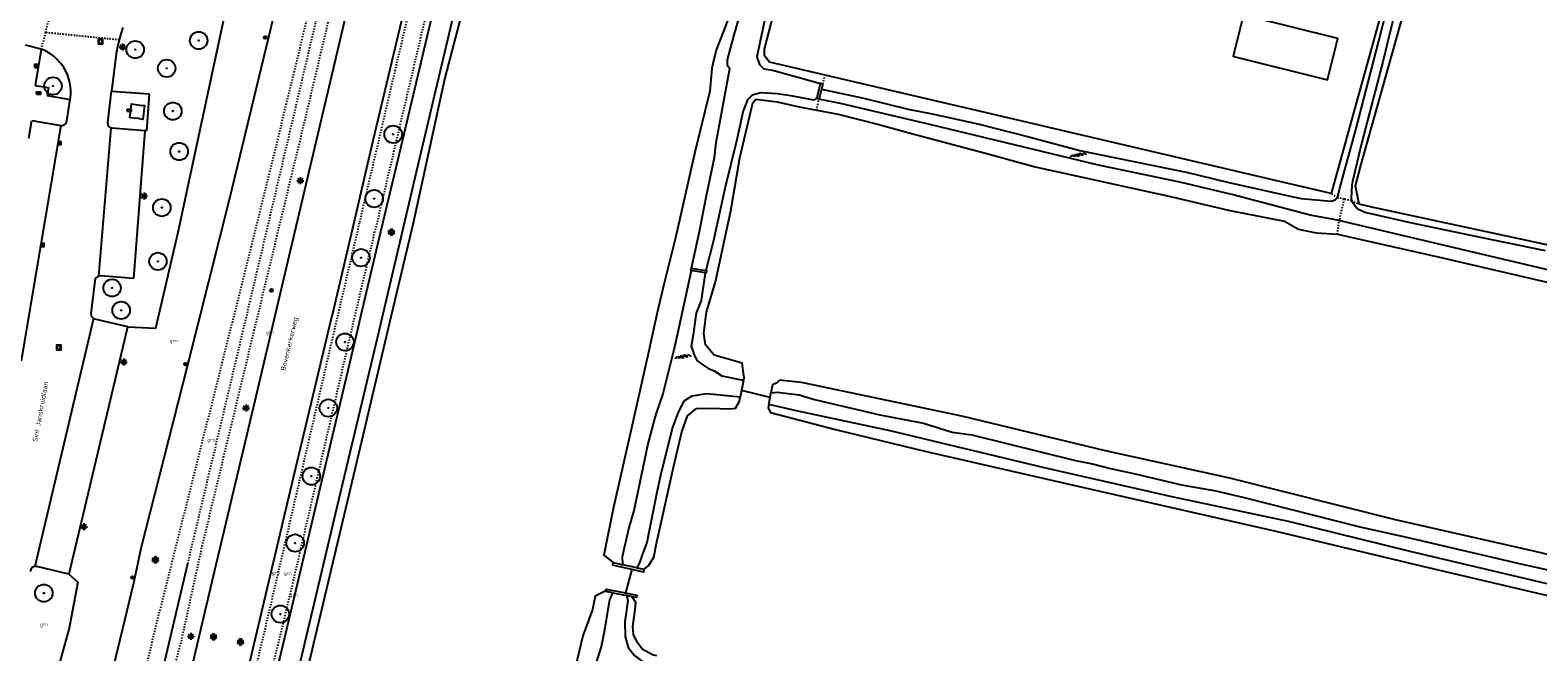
# Model space of a CAD drawing. Header units: metres. Extents: x 116958 to 118326, y 475500 to 477904.
# Tile 59 of 256: x 117410 to 117627, y 476017 to 476106. Entities that reach past the tile are written whole.
import ezdxf

# ---------------------------------------------------------------- set-up
doc = ezdxf.new("R2010")
doc.units = ezdxf.units.M
doc.header["$LTSCALE"] = 0.2
doc.linetypes.add('MATGRENS', pattern=[2, 1, -1])
doc.layers.get('0').update_dxf_attribs({"color": 6})
for name, color, linetype in [('B-WE-GR-BOOM-G', 252, 'Continuous'), ('B-WE-GR-GROENVOORZIENING-GV', 252, 'Continuous'), ('B-WE-GW-WATERGANG_INSTEEK-G', 252, 'Continuous'), ('B-WE-GW-WATERGANG_WATERLIJN-G', 252, 'Continuous'), ('B-WE-IE-MEUBILAIR-G', 252, 'Continuous'), ('B-WE-IE-MEUBILAIR_WEGMEUBILAIR_LICHTMAST-G', 252, 'Continuous'), ('B-WE-IE-MEUBILAIR_WEGMEUBILAIR_VERKEERSBORD-PAAL', 252, 'Continuous'), ('B-WE-IE-TERREINAFSCHEIDING_KUNSTMATIG_HEKWERK-G', 252, 'HEKWERK'), ('B-WE-KL-DATA_KAST-G', 90, 'Continuous'), ('B-WE-KW-KUNSTWERK_STUW-GV', 252, 'Continuous'), ('B-WE-OG-BEBOUWING-GV', 252, 'Continuous'), ('B-WE-OG-STRAATNAAM-T35', 3, 'Continuous'), ('B-WE-RI-HWA_KOLK_TROTTOIRKOLK-G', 252, 'Continuous'), ('B-WE-VH-MATERIAALGRENS-G', 252, 'MATGRENS'), ('B-WE-VH-VERHARDING_ASFALT-GV', 252, 'Continuous')]:
    doc.layers.add(name, color=color, linetype=linetype)
doc.layers.add('B-WE-RI-RIOOLPUT', color=31, linetype='Continuous', lineweight=0)
doc.styles.get("Standard").update_dxf_attribs({"font": 'isocp.shx'})
doc.linetypes.add('HEKWERK', pattern='A,5,-1,[103,standaard.shx,S=0.5,R=0,X=0,Y=0],-1', length=7)

# ---------------------------------------------------------------- blocks, each defined once
blk = doc.blocks.new('BGTGV')
for p, q in [((0.0197, 0.04605), (-0.0497, 0.00595)), ((0.0433, 0.025), (-0.0433, -0.025)), ((0.0433, -0.025), (-0.0433, 0.025)), ((0.04965, 0.006), (-0.01975, 0.04605)), ((0.01965, -0.046), (-0.0494, -0.00615)), ((0.04955, -0.00605), (-0.0197, -0.046))]:
    blk.add_line(p, q)
blk = doc.blocks.new('BGT_GR')
at = {"insert": (0.043, 0.019), "char_height": 0.1, "attachment_point": 5, "line_spacing_factor": 0.8}
blk.add_mtext('{\\C256;grn}', dxfattribs=at)
blk = doc.blocks.new('CELQ70108')
for p, q in [((-0.62, 0.31), (0.62, 0.31)), ((-0.62, -0.31), (-0.62, 0.31)), ((-0.62, -0.31), (0.62, 0.31)), ((0.62, -0.31), (0.62, 0.31)), ((-0.62, -0.31), (0.62, -0.31))]:
    blk.add_line(p, q)
blk = doc.blocks.new('CELQ211865')
for p, q in [((-0.5, 0), (0.5, 0)), ((0.35, -0.34), (-0.35, 0.34)), ((0.35, 0.34), (-0.35, -0.34)), ((0, 0.53), (0, -0.47))]:
    blk.add_line(p, q)
blk = doc.blocks.new('Vb')
blk.add_lwpolyline([(125, -138), (-127, -138), (0, 185), (114, -100), (-71, -100), (0, 100), (56, -60), (-13, -60), (0, -20), (1, 30)])
blk.add_circle((0, 0), 200)
blk = doc.blocks.new('Brandkr')
for p, q in [((-141, 141), (141, -141)), ((-141, -141), (141, 141))]:
    blk.add_line(p, q)
blk.add_circle((0, 0), 200)
at = {"oblique": 15}
blk.add_text('brk', height=180, dxfattribs=at).set_placement((172, 218))
blk = doc.blocks.new('Pbrd')
for points in [[(-400, -400), (400, -400), (400, 400), (-400, 400)], [(-200, -200), (200, -200), (200, 200), (-200, 200)]]:
    blk.add_lwpolyline(points, close=True)
blk = doc.blocks.new('Kvtrot')
blk.add_line((0, -420), (420, 0))
at = {"flags": 128}
blk.add_lwpolyline([(0, -420), (420, -420), (420, 0), (0, 0)], close=True, dxfattribs=at)
blk = doc.blocks.new('Bestboom')
h = blk.add_hatch(color=256)
h.dxf.hatch_style = 1
h.paths.add_polyline_path([(41, 0, 1), (-41, 0, 1)])
for radius in [1260, 41.1]:
    blk.add_circle((0, 0), radius)
blk = doc.blocks.new('BGTWT')
for centre, start_param, end_param in [((-0.024, -0.058), 5.873058, 6.693313), ((0.001, 0.072), 2.731465, 3.55172), ((0.027, -0.043), 5.873058, 6.693313), ((0.028, -0.058), 5.873058, 6.693313), ((0.053, 0.072), 2.731465, 3.55172), ((0.08, -0.043), 5.873058, 6.693313), ((0.106, 0.072), 2.731465, 3.55172), ((-0.106, 0.044), 2.731465, 3.55172), ((-0.08, -0.071), 5.873058, 6.693313), ((-0.053, 0.044), 2.731465, 3.55172), ((-0.05, 0.057), 2.731465, 3.55172), ((-0.027, -0.071), 5.873058, 6.693313), ((-0.001, 0.044), 2.731465, 3.55172), ((0.002, 0.057), 2.731465, 3.55172), ((0.055, 0.057), 2.731465, 3.55172)]:
    blk.add_ellipse(centre, major_axis=(0, 0.0627), ratio=0.52488, start_param=start_param, end_param=end_param)

msp = doc.modelspace()

# ---------------------------------------------------------------- linework, layer by layer
at = {"layer": 'B-WE-GR-GROENVOORZIENING-GV', "flags": 128}
for points in [[(117439.977, 476141.148), (117443.919, 476139.929), (117441.73, 476127.573), (117437.973, 476109.827), (117430.946, 476077.102), (117427.731, 476063.247), (117423.677, 476063.469)], [(117516.308, 476053.333), (117512.181, 476054.298)], [(117457.411, 476046.98), (117442.225, 475983.012), (117440.707, 475977.175), (117439.467, 475971.33)], [(117412.843, 475945.398), (117412.891, 475945.608), (117420.937, 475980.745), (117422.709, 475988.282), (117432.366, 476029.337)], [(117415.203, 476027.842), (117416.532, 476026.649), (117415.257, 476020.024), (117412.892, 476011.397), (117411.616, 476011.985)], [(117496.392, 476028.494), (117495.447, 476025.113)]]:
    msp.add_lwpolyline(points, dxfattribs=at)
at = {"layer": 'B-WE-GW-WATERGANG_INSTEEK-G', "flags": 128}
for points in [[(117527.152, 476173.611), (117525.545, 476170.153), (117524.328, 476166.916), (117522.816, 476161.638), (117520.947, 476155.988), (117518.531, 476146.552), (117514.314, 476125.893), (117512.644, 476119.127), (117511.974, 476114.041), (117510.394, 476108.261), (117508.592, 476103.585), (117508.14, 476101.888), (117507.913, 476100.788), (117507.616, 476097.511), (117505.491, 476088.898), (117502.692, 476076.328), (117500.974, 476069.637), (117500, 476065.346)], [(117524.217, 476099.834), (117516.207, 476101.718), (117515.513, 476102.598), (117515.513, 476103.591), (117516.434, 476107.292), (117517.313, 476110.845), (117518.747, 476115.425), (117519.093, 476117.262), (117521.028, 476126.758), (117522.497, 476131.786), (117524.166, 476138.042), (117524.641, 476140.372), (117524.849, 476141.389), (117525.712, 476144.812), (117526.71, 476149.463), (117528.311, 476154.606), (117529.611, 476159.073), (117531.093, 476164.82), (117532.179, 476167.765), (117533.552, 476171.843)], [(117601.191, 476081.226), (117600.661, 476083.872), (117601.431, 476086.765), (117621.011, 476156.508), (117624.036, 476166.712)], [(117601.949, 476108.397), (117604.151, 476107.894), (117597.167, 476082.745)], [(117597.167, 476082.745), (117591.6, 476084.047), (117544.4, 476095.088), (117542.537, 476095.524), (117524.217, 476099.834)], [(117512.475, 476055.783), (117512.558, 476056.206), (117512.466, 476056.846), (117512.264, 476058.245), (117508.25, 476059.433), (117506.985, 476060.891), (117506.771, 476062.58), (117507.124, 476065.611), (117508.433, 476070.017), (117510.647, 476080.234), (117511.952, 476087.877), (117513.817, 476095.82), (117514.229, 476096.337), (117517.342, 476095.992), (117520.502, 476095.259), (117523.023, 476094.772)], [(117523.023, 476094.772), (117526.126, 476094.173), (117531.981, 476092.725), (117537.394, 476091.196), (117547.359, 476088.548), (117554.499, 476086.58), (117574.007, 476082.335), (117582.564, 476080.281), (117590.447, 476078.747), (117592.488, 476077.583), (117595.029, 476077.064), (117598.089, 476076.855)], [(117794.289, 476036.51), (117627.832, 476075.458), (117603.038, 476080.796), (117601.191, 476081.226)], [(117598.089, 476076.855), (117612.771, 476073.536), (117694.712, 476054.531), (117717.859, 476049.241), (117739.906, 476043.848), (117786.492, 476032.92), (117793.087, 476031.324)], [(117500, 476065.346), (117498.801, 476060.064), (117496.608, 476050.205), (117493.665, 476037.231), (117492.32, 476030.544), (117493.679, 476029.492)], [(117758.263, 476000), (117728.254, 476007.298), (117694.341, 476014.898), (117626.585, 476031.094), (117606.452, 476035.661), (117582.572, 476041.666), (117564.67, 476045.6), (117543.928, 476050.615), (117520.846, 476055.455), (117517.645, 476055.794), (117517.395, 476055.592), (117517.162, 476055.403), (117516.659, 476055.151), (117516.43, 476053.967)], [(117500, 476032.49), (117500.725, 476035.889), (117502.373, 476043.244), (117503.578, 476048.347), (117504.418, 476050.679), (117505.691, 476051.704), (117507.508, 476051.784), (117510.641, 476051.66), (117511.313, 476051.776), (117511.863, 476052.694), (117511.927, 476053.016), (117511.995, 476053.358)], [(117516.108, 476052.3), (117516.098, 476052.245), (117516.009, 476051.789), (117516.363, 476051.14), (117525.713, 476048.696), (117538.603, 476045.584), (117560.683, 476040.5), (117589.213, 476034.012), (117611.138, 476028.776), (117664.179, 476016.346), (117692.876, 476009.441), (117719.891, 476003.16), (117731.733, 476000.493), (117789.373, 475987.274)], [(117498.123, 476028.523), (117498.76, 476029.037), (117499.523, 476030.253), (117500, 476032.49)], [(117492.634, 476025.332), (117492.437, 476025.327), (117491.095, 476024.635), (117490.689, 476022.721), (117489.305, 476018.914), (117487.973, 476013.299), (117487.222, 476007.546), (117487.506, 476007.192)], [(117500, 476016.022), (117499.345, 476016.204), (117497.883, 476017.013), (117497.136, 476018.018), (117496.638, 476019.125), (117496.537, 476020.26), (117496.859, 476022.746), (117496.93, 476023.713), (117496.41, 476024.564)]]:
    msp.add_lwpolyline(points, dxfattribs=at)
at = {"layer": 'B-WE-GW-WATERGANG_WATERLIJN-G', "flags": 128}
for points in [[(117504.959, 476071.975), (117506.145, 476077.257), (117507.135, 476082.439), (117508.285, 476087.919), (117508.529, 476090.107), (117510.515, 476100.766), (117510.364, 476100.947), (117510.164, 476101.188), (117510.148, 476102.023), (117510.798, 476104.405), (117511.135, 476105.64), (117512.985, 476112.07), (117513.624, 476115.539), (117514.834, 476119.678), (117516.822, 476127.626), (117518.933, 476134.775), (117520.449, 476140.391), (117521.246, 476144.891), (117523.615, 476155.486), (117525.272, 476162.151), (117526.263, 476165.741), (117528.506, 476170.943), (117528.726, 476171.506), (117529.322, 476173.037)], [(117531.744, 476172.363), (117531.686, 476172.103), (117531, 476169.013), (117530.133, 476164.18), (117528.25, 476156.9), (117526.849, 476152.508), (117525.686, 476149.971), (117524.996, 476145.118), (117524.084, 476141.171), (117523.811, 476140.345), (117522.523, 476136.867), (117521.608, 476132.652), (117520.55, 476129.153), (117519.972, 476125.652), (117518.55, 476118.925), (117516.979, 476113.213), (117516.179, 476110.884), (117514.381, 476102.457), (117514.767, 476101.352), (117515.416, 476100.71), (117516.629, 476100.548), (117520.477, 476099.492), (117523.564, 476098.596)], [(117622.454, 476167.124), (117622.404, 476166.413), (117622.423, 476166.267), (117622.475, 476165.868), (117622.547, 476165.313), (117622.199, 476164.284), (117621.997, 476164.074), (117621.732, 476163.798), (117621.42, 476163.473), (117620.449, 476160.547), (117620.085, 476158.005), (117612.387, 476131.448), (117609.275, 476119.647), (117608.319, 476115.912), (117606.108, 476107.876), (117604.632, 476101.752), (117601.537, 476089.967), (117600.268, 476084.47), (117600.139, 476083.913), (117600.039, 476082.054), (117600.096, 476081.696)], [(117598.088, 476082.13), (117598.434, 476083.529), (117600.809, 476092.305), (117604.042, 476104.76), (117606.764, 476115.607), (117613.537, 476141.814), (117617.618, 476157.242), (117618.97, 476162.578)], [(117523.027, 476096.436), (117522.689, 476096.241), (117522.629, 476096.207), (117519.595, 476096.797), (117517.346, 476097.116), (117514.981, 476097.26), (117513.738, 476096.917), (117513.055, 476096.279), (117513.027, 476096.253), (117512.441, 476094.66), (117511.479, 476090.273), (117509.837, 476083.643), (117508.155, 476075.948), (117507.02, 476071.639)], [(117598.313, 476078.837), (117594.164, 476079.601), (117582.845, 476082.614), (117575.352, 476084.397), (117563.635, 476086.822), (117539.322, 476092.719), (117526.458, 476095.723), (117523.342, 476096.357)], [(117523.701, 476097.802), (117529.58, 476096.536), (117536.225, 476094.933), (117539.657, 476094.241), (117546.257, 476092.793), (117553.577, 476090.915), (117560.935, 476088.953), (117576.492, 476085.756), (117582.246, 476084.372), (117591.689, 476082.243), (117592.833, 476082.028), (117597.195, 476081.638), (117597.735, 476081.812), (117598.088, 476082.13)], [(117600.096, 476081.696), (117600.908, 476080.561), (117602.042, 476080.059), (117608.58, 476078.562), (117620.305, 476076.104), (117627.996, 476074.544)], [(117793.488, 476033.055), (117785.355, 476034.934), (117771.543, 476038.299), (117754.26, 476042.238), (117738.543, 476046.027), (117717.427, 476050.974), (117701.327, 476054.403), (117680.998, 476059.153), (117635.683, 476070), (117598.45, 476078.812), (117598.313, 476078.837)], [(117500, 476051.178), (117500.844, 476053.692), (117502.632, 476060.798), (117504.954, 476071.641)], [(117506.921, 476071.321), (117506.391, 476067.294), (117505.779, 476065.854), (117505.645, 476065.539), (117505.219, 476062.347), (117504.949, 476060.664), (117505.101, 476060.196), (117505.343, 476059.448), (117505.727, 476058.632), (117506.603, 476058.041), (117507.317, 476057.559), (117508.218, 476057.163), (117509.369, 476056.446), (117512.191, 476055.843), (117512.475, 476055.783)], [(117512.475, 476055.783), (117512.181, 476054.298)], [(117511.995, 476053.358), (117507.174, 476053.83), (117505.899, 476053.641), (117505.685, 476053.61), (117505.036, 476053.514), (117503.89, 476052.777), (117503.063, 476051.178), (117502.24, 476048.983), (117500.5, 476042.121), (117500, 476039.628)], [(117512.181, 476054.298), (117511.995, 476053.358)], [(117516.108, 476052.3), (117516.308, 476053.333)], [(117516.308, 476053.333), (117516.43, 476053.967)], [(117516.43, 476053.967), (117516.924, 476054.03), (117517.366, 476054.086), (117520.477, 476053.677), (117522.707, 476053.021), (117532.115, 476050.826), (117538.409, 476049.598), (117542.53, 476048.325), (117545.383, 476047.937), (117560.324, 476044.245), (117562.764, 476043.76), (117565.362, 476043.08), (117568.913, 476042.315), (117575.587, 476040.721), (117580.556, 476039.856), (117584.835, 476038.851), (117601.319, 476034.639), (117608.044, 476033.149), (117624.068, 476029.426), (117633.342, 476027.318), (117643.146, 476025.255), (117662.522, 476020.328), (117681.618, 476015.766)], [(117495.065, 476029.19), (117495.007, 476030.388), (117495.935, 476034.384), (117496.711, 476036.992), (117498.689, 476046.455), (117499.747, 476050.424), (117500, 476051.178)], [(117741.213, 476000), (117723.061, 476004.246), (117704.508, 476008.782), (117687.097, 476012.797), (117659.988, 476019.403), (117634.689, 476025.089), (117627.669, 476026.549), (117608.366, 476031.153), (117591.022, 476035.398), (117574.47, 476038.952), (117556.045, 476043.109), (117533.608, 476048.511), (117520.561, 476051.283), (117516.108, 476052.3)], [(117500, 476039.628), (117498.55, 476032.399), (117497.867, 476030.592), (117497.491, 476029.445), (117497.104, 476028.745)], [(117489.429, 476006.754), (117491.239, 476014.943), (117491.988, 476017.371), (117492.44, 476019.566), (117493.209, 476024.128), (117493.612, 476025.133)], [(117495.611, 476024.726), (117495.791, 476024.042), (117495.368, 476020.923), (117495.394, 476018.83), (117495.861, 476017.237), (117496.776, 476016.095), (117497.961, 476015.167), (117500, 476014.367)]]:
    msp.add_lwpolyline(points, dxfattribs=at)
at = {"layer": 'B-WE-IE-TERREINAFSCHEIDING_KUNSTMATIG_HEKWERK-G', "flags": 128}
msp.add_lwpolyline([(117500, 476181.956), (117497.51, 476182.682), (117492.436, 476184.205), (117490.111, 476184.773), (117490.048, 476184.788), (117477.618, 476133.81), (117471.99, 476109.154), (117469.44, 476099.422), (117464.84, 476078.464), (117461.477, 476064.343), (117457.411, 476046.98)], dxfattribs=at)
at = {"layer": 'B-WE-KW-KUNSTWERK_STUW-GV', "flags": 128}
for points in [[(117523.027, 476096.436), (117523.07, 476096.608), (117523.564, 476098.596)], [(117523.564, 476098.596), (117523.577, 476098.65), (117523.893, 476098.572)], [(117523.893, 476098.572), (117523.701, 476097.802)], [(117523.342, 476096.357), (117523.027, 476096.436)], [(117523.701, 476097.802), (117523.457, 476096.819), (117523.342, 476096.357)], [(117504.954, 476071.641), (117504.894, 476071.651), (117504.959, 476071.975)], [(117506.921, 476071.321), (117505.161, 476071.608), (117504.954, 476071.641)], [(117504.959, 476071.975), (117505.235, 476071.93), (117507.02, 476071.639)], [(117507.02, 476071.639), (117507.114, 476071.624), (117507.066, 476071.298), (117506.921, 476071.321)]]:
    msp.add_lwpolyline(points, dxfattribs=at)
at = {"layer": 'B-WE-OG-BEBOUWING-GV', "flags": 128}
for points in [[(117583.357, 476102.482), (117596.665, 476099.153), (117598.152, 476105.1), (117584.769, 476108.447), (117584.524, 476108.508), (117583.036, 476102.562), (117583.357, 476102.482)], [(117424.012, 476093.658), (117424.238, 476095.694), (117425.446, 476095.501), (117426.118, 476095.465), (117425.872, 476093.444), (117425.212, 476093.574), (117424.012, 476093.658)], [(117496.392, 476028.494), (117494.22, 476028.984), (117493.616, 476029.12), (117493.679, 476029.492)], [(117493.679, 476029.492), (117494.305, 476029.356), (117495.065, 476029.19)], [(117497.104, 476028.745), (117495.065, 476029.19)], [(117497.104, 476028.745), (117497.151, 476028.735), (117498.123, 476028.523)], [(117498.123, 476028.523), (117498.032, 476028.125), (117497.043, 476028.348), (117496.392, 476028.494)], [(117492.634, 476025.332), (117492.692, 476025.658), (117493.42, 476025.514), (117495.447, 476025.113)], [(117493.612, 476025.133), (117493.345, 476025.187), (117492.634, 476025.332)], [(117493.612, 476025.133), (117495.353, 476024.779)], [(117495.353, 476024.779), (117495.611, 476024.726)], [(117495.447, 476025.113), (117496.107, 476024.982), (117497.098, 476024.786), (117497.026, 476024.438), (117496.41, 476024.564)], [(117496.41, 476024.564), (117496.013, 476024.644), (117495.972, 476024.653), (117495.611, 476024.726)]]:
    msp.add_lwpolyline(points, dxfattribs=at)
at = {"layer": 'B-WE-VH-MATERIAALGRENS-G', "flags": 128}
for points in [[(117457.159, 476078.607), (117465.803, 476115.643), (117473.533, 476147.362), (117480.041, 476175.783), (117482.049, 476175.601), (117475.876, 476146.923), (117468.347, 476115.524), (117459.421, 476077.61)], [(117455.929, 476134.597), (117450.848, 476113.352), (117445.1, 476089.691), (117439.332, 476066.401), (117427.564, 476019.55), (117422.879, 476000)], [(117458.819, 476133.917), (117458.113, 476130.82), (117449.22, 476093.303), (117434.419, 476031.881), (117431.388, 476018.063), (117427.231, 476002.791), (117426.533, 476000)], [(117432.366, 476029.337), (117433.015, 476032.063), (117438.184, 476053.808), (117443.921, 476078.066), (117449.649, 476102.493), (117456.115, 476129.936), (117457.141, 476134.312)], [(117411.862, 476105.969), (117412.5, 476108.37)], [(117411.862, 476105.969), (117411.23, 476103.588)], [(117422.494, 476104.902), (117411.862, 476105.969)], [(117523.893, 476098.572), (117524.217, 476099.834)], [(117523.023, 476094.772), (117523.342, 476096.357)], [(117598.088, 476082.13), (117597.167, 476082.745)], [(117599.046, 476081.923), (117598.088, 476082.13)], [(117599.046, 476081.923), (117598.313, 476078.837)], [(117600.096, 476081.696), (117599.046, 476081.923)], [(117600.096, 476081.696), (117601.191, 476081.226)], [(117598.089, 476076.855), (117598.313, 476078.837)], [(117438.847, 476000), (117445.277, 476027.401), (117453.573, 476063.243), (117457.159, 476078.607)], [(117441.162, 476000), (117447.609, 476026.905), (117456.055, 476063.311), (117459.421, 476077.61)], [(117495.447, 476025.113), (117495.353, 476024.779)]]:
    msp.add_lwpolyline(points, dxfattribs=at)
at = {"layer": 'B-WE-VH-VERHARDING_ASFALT-GV'}
for p, q in [((117471.353, 476111.39), (117465.547, 476086.817)), ((117422.494, 476104.902), (117422.258, 476103.904)), ((117422.742, 476105.795), (117422.494, 476104.902)), ((117423.022, 476106.678), (117422.742, 476105.795)), ((117411.23, 476103.588), (117408.969, 476104.133)), ((117411.23, 476103.588), (117410.364, 476098.336)), ((117411.869, 476103.307), (117411.23, 476103.588)), ((117412.475, 476102.96), (117411.869, 476103.307)), ((117413.041, 476102.551), (117412.475, 476102.96)), ((117422.062, 476102.897), (117421.375, 476097.529)), ((117422.258, 476103.904), (117422.062, 476102.897)), ((117413.561, 476102.085), (117413.041, 476102.551)), ((117414.029, 476101.567), (117413.561, 476102.085)), ((117414.439, 476101.002), (117414.029, 476101.567)), ((117414.789, 476100.397), (117414.439, 476101.002)), ((117415.072, 476099.759), (117414.789, 476100.397)), ((117410.364, 476098.336), (117412.282, 476098.042)), ((117415.287, 476099.095), (117415.072, 476099.759)), ((117415.431, 476098.412), (117415.287, 476099.095)), ((117415.502, 476097.717), (117415.431, 476098.412)), ((117412.282, 476098.042), (117412.1, 476096.883)), ((117412.1, 476096.883), (117415.424, 476096.325)), ((117414.95, 476093.216), (117415.424, 476096.325)), ((117415.424, 476096.325), (117415.5, 476097.019)), ((117415.5, 476097.019), (117415.502, 476097.717)), ((117420.846, 476092.927), (117421.375, 476097.529)), ((117421.375, 476097.529), (117426.821, 476097.119)), ((117426.821, 476097.119), (117426.427, 476091.786)), ((117414.053, 476092.579), (117408.365, 476058.59)), ((117409.444, 476090.722), (117409.869, 476093.269)), ((117409.869, 476093.269), (117414.053, 476092.579)), ((117414.053, 476092.579), (117414.297, 476092.575)), ((117414.297, 476092.575), (117414.529, 476092.648)), ((117414.529, 476092.648), (117414.728, 476092.789)), ((117414.728, 476092.789), (117414.873, 476092.985)), ((117414.873, 476092.985), (117414.95, 476093.216)), ((117419.544, 476070.828), (117421.325, 476092.194)), ((117420.872, 476092.696), (117420.846, 476092.927)), ((117420.967, 476092.483), (117420.872, 476092.696)), ((117421.123, 476092.31), (117420.967, 476092.483)), ((117421.325, 476092.194), (117421.123, 476092.31)), ((117421.487, 476092.152), (117421.325, 476092.194)), ((117426.203, 476091.803), (117421.487, 476092.152)), ((117426.203, 476091.803), (117424.546, 476070.473)), ((117426.427, 476091.786), (117426.203, 476091.803)), ((117465.547, 476086.817), (117459.743, 476062.237)), ((117418.975, 476070.165), (117418.42, 476065.397)), ((117419.043, 476070.383), (117418.975, 476070.165)), ((117419.168, 476070.575), (117419.043, 476070.383)), ((117419.339, 476070.727), (117419.168, 476070.575)), ((117419.544, 476070.828), (117419.339, 476070.727)), ((117419.815, 476070.871), (117419.544, 476070.828)), ((117424.546, 476070.473), (117419.815, 476070.871)), ((117418.798, 476064.712), (117410.304, 476028.945)), ((117423.677, 476063.469), (117415.203, 476027.842)), ((117418.42, 476065.397), (117418.438, 476065.192)), ((117418.438, 476065.192), (117418.511, 476065.001)), ((117418.511, 476065.001), (117418.635, 476064.836)), ((117418.635, 476064.836), (117418.798, 476064.712)), ((117418.798, 476064.712), (117418.941, 476064.65)), ((117418.941, 476064.65), (117423.695, 476063.547)), ((117423.695, 476063.547), (117423.677, 476063.469)), ((117459.743, 476062.237), (117453.915, 476037.686)), ((117453.915, 476037.686), (117448.098, 476013.142)), ((117409.956, 476028.782), (117409.824, 476028.641)), ((117410.12, 476028.886), (117409.956, 476028.782)), ((117410.304, 476028.945), (117410.12, 476028.886)), ((117410.601, 476028.943), (117410.304, 476028.945)), ((117415.203, 476027.842), (117410.601, 476028.943)), ((117409.732, 476028.471), (117409.647, 476028.209)), ((117409.824, 476028.641), (117409.732, 476028.471)), ((117424.833, 475979.841), (117436.259, 476028.416))]:
    msp.add_line(p, q, dxfattribs=at)
at = {"layer": 'B-WE-VH-VERHARDING_ASFALT-GV', "flags": 128}
for points in [[(117460.213, 476077.264), (117462.634, 476087.502), (117468.437, 476112.069), (117474.21, 476136.66), (117480.005, 476161.228), (117480.219, 476162.141), (117485.221, 476183.464), (117485.268, 476183.667), (117485.229, 476183.739), (117485.178, 476183.833), (117485.111, 476183.957), (117484.713, 476183.995), (117483.838, 476183.755), (117483.738, 476183.727), (117482.819, 476183.303), (117481.982, 476182.736), (117481.249, 476182.039), (117480.639, 476181.232), (117480.443, 476180.813)], [(117418.586, 476001.642), (117424.637, 476026.761), (117425.649, 476031.59), (117432.324, 476057.83), (117438.497, 476082.257), (117451.374, 476135.67)], [(117436.259, 476028.416), (117442.076, 476052.885), (117445.604, 476067.805), (117447.814, 476077.149), (117453.543, 476101.578), (117460.009, 476129.021), (117461.035, 476133.395)], [(117468.786, 476131.57), (117464.891, 476115.028), (117459.045, 476090.365), (117456.382, 476078.949)], [(117456.382, 476078.949), (117453.358, 476065.985), (117453.145, 476065.072), (117447.332, 476040.687), (117437.716, 476000)], [(117441.951, 476000), (117445.198, 476013.836), (117450.997, 476038.392), (117456.826, 476062.941), (117457.326, 476065.054), (117460.213, 476077.264)]]:
    msp.add_lwpolyline(points, dxfattribs=at)

# ---------------------------------------------------------------- block references
at = {"layer": 'B-WE-GR-BOOM-G', "xscale": 0.001, "yscale": 0.001, "zscale": 0.001}
for p in [(117424.795, 476103.514), (117433.948, 476104.824), (117429.323, 476100.801), (117412.94, 476098.263), (117430.22, 476094.632), (117461.974, 476091.277), (117431.128, 476088.806), (117459.233, 476082.007), (117428.631, 476080.71), (117457.329, 476073.48), (117428.066, 476072.951), (117421.459, 476069.121), (117422.768, 476065.893), (117455.023, 476061.309), (117452.63, 476051.79), (117450.184, 476041.967), (117447.84, 476032.309), (117411.619, 476025.083), (117445.716, 476022.063)]:
    msp.add_blockref('Bestboom', p, dxfattribs=at)
at = {"layer": 'B-WE-GR-GROENVOORZIENING-GV', "xscale": 5, "yscale": 5, "zscale": 5}
for p in [(117430.121, 476061.357), (117443.979, 476062.533), (117435.549, 476047.03), (117444.836, 476027.824), (117446.568, 476027.772), (117447.414, 476024.655), (117411.404, 476020.394)]:
    msp.add_blockref('BGT_GR', p, dxfattribs=at)
at = {"layer": 'B-WE-GW-WATERGANG_WATERLIJN-G', "xscale": 10, "yscale": 10, "zscale": 10}
for p in [(117560.739, 476088.319), (117503.741, 476059.233)]:
    msp.add_blockref('BGTWT', p, dxfattribs=at)
at = {"layer": 'B-WE-IE-MEUBILAIR-G', "xscale": 0.001, "yscale": 0.001, "zscale": 0.001}
for p in [(117443.526, 476105.252), (117432.025, 476058.127), (117424.384, 476027.332)]:
    msp.add_blockref('Brandkr', p, dxfattribs=at)
at = {"layer": 'B-WE-IE-MEUBILAIR_WEGMEUBILAIR_LICHTMAST-G'}
for p in [(117422.969, 476103.869), (117448.587, 476084.555), (117426.067, 476082.34), (117423.143, 476058.411), (117440.763, 476051.761), (117417.394, 476034.644), (117432.818, 476018.836)]:
    msp.add_blockref('CELQ211865', p, dxfattribs=at)
at = {"layer": 'B-WE-IE-MEUBILAIR_WEGMEUBILAIR_VERKEERSBORD-PAAL', "xscale": 0.001, "yscale": 0.001, "zscale": 0.001}
msp.add_blockref('Vb', (117444.422, 476068.77), dxfattribs=at)
at = {"layer": 'B-WE-KL-DATA_KAST-G', "xscale": 0.5, "yscale": 0.5, "zscale": 0.5}
for p in [(117410.879, 476097.257), (117423.936, 476094.772)]:
    msp.add_blockref('CELQ70108', p, dxfattribs=at)
at = {"layer": 'B-WE-RI-HWA_KOLK_TROTTOIRKOLK-G', "xscale": 0.001, "yscale": 0.001, "zscale": 0.001}
for p in [(117410.289, 476101.335), (117413.687, 476090.219), (117411.241, 476075.527)]:
    msp.add_blockref('Kvtrot', p, dxfattribs=at)
at = {"layer": 'B-WE-RI-RIOOLPUT', "xscale": 0.001, "yscale": 0.001, "zscale": 0.001}
for p in [(117419.789, 476104.673), (117413.777, 476060.525)]:
    msp.add_blockref('Pbrd', p, dxfattribs=at)
at = {"layer": 'B-WE-VH-VERHARDING_ASFALT-GV', "xscale": 10, "yscale": 10, "zscale": 10}
for p in [(117461.722, 476077.132), (117427.7, 476029.87), (117436.077, 476018.754), (117439.976, 476018.008)]:
    msp.add_blockref('BGTGV', p, dxfattribs=at)

# ---------------------------------------------------------------- texts
at = {"layer": 'B-WE-OG-STRAATNAAM-T35', "char_height": 0.7, "attachment_point": 4, "line_spacing_factor": 0.8}
for s, insert, rotation in [('{\\C256;Bovenkerkerweg}', (117446.186, 476057.189), 76.82507), ('{\\C256;Sint Janskruidlaan}', (117410.323, 476046.953), 79.57735)]:
    msp.add_mtext(s, dxfattribs=dict(at, insert=insert, rotation=rotation))

doc.saveas('drawing.dxf')
